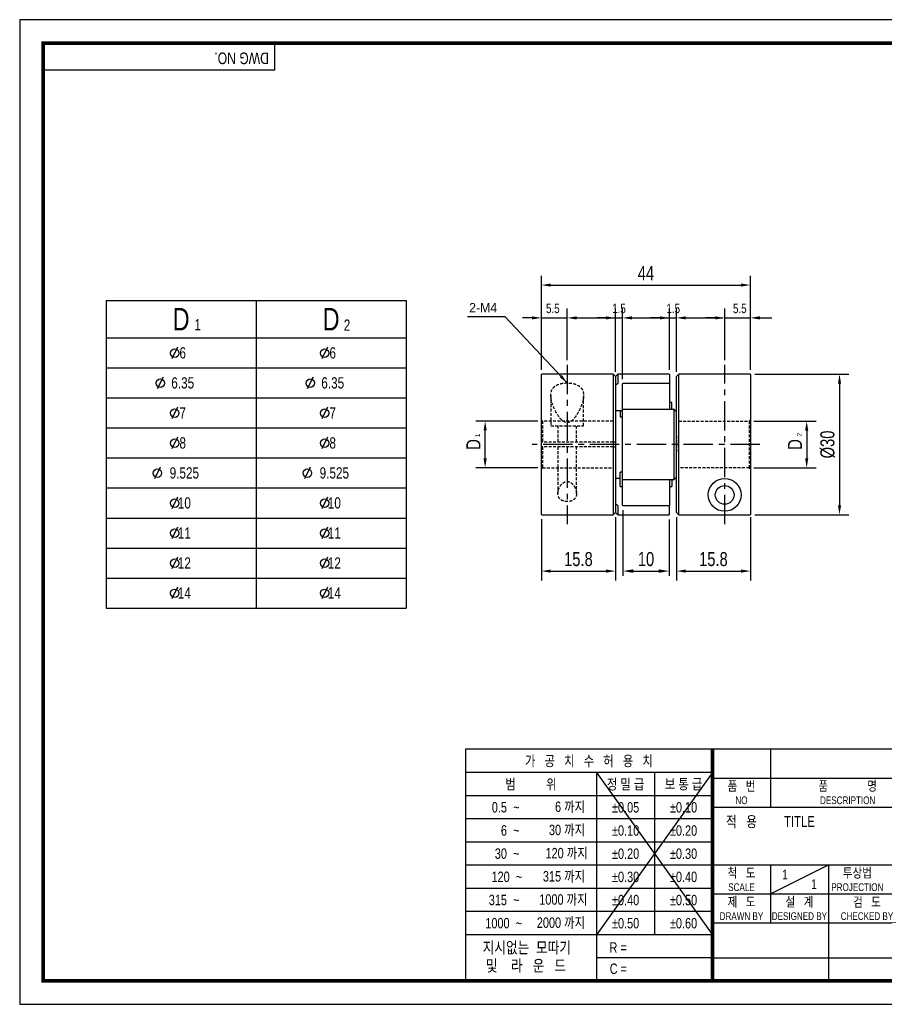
# Model space of a CAD drawing. Header units: millimetres. Extents: x 0 to 297, y 0 to 210.
# Tile 1 of 2: x 0 to 184, y 0 to 210. Entities that reach past the tile are written whole.
import ezdxf
from ezdxf.enums import TextEntityAlignment as Align

# ---------------------------------------------------------------- set-up
doc = ezdxf.new("R2010")
doc.units = ezdxf.units.MM
doc.header["$LTSCALE"] = 5
for name, pattern in [('CENTER', [2, 1.25, -0.25, 0.25, -0.25]), ('CENTER2', [1.125, 0.75, -0.125, 0.125, -0.125]), ('DASHED', [0.75, 0.5, -0.25]), ('HIDDEN', [0.375, 0.25, -0.125]), ('HIDDEN2', [0.1875, 0.125, -0.0625]), ('PHANTOM2', [1.25, 0.625, -0.125, 0.125, -0.125, 0.125, -0.125])]:
    doc.linetypes.add(name, pattern=pattern)
doc.layers.get('0').update_dxf_attribs({"linetype": 'CONTINUOUS'})
doc.layers.get('Defpoints').update_dxf_attribs({"linetype": 'CONTINUOUS'})
for name, color, linetype in [('BM', 2, 'CONTINUOUS'), ('C', 1, 'CENTER2'), ('CT', 1, 'CENTER'), ('D', 7, 'CONTINUOUS'), ('DIM', 7, 'CONTINUOUS'), ('H', 3, 'HIDDEN'), ('HD', 4, 'DASHED'), ('P', 4, 'PHANTOM2')]:
    doc.layers.add(name, color=color, linetype=linetype)
doc.styles.get("Standard").update_dxf_attribs({"font": 'Gulim.ttf', "width": 0.8, "height": 3})
doc.dimstyles.new('LIM', dxfattribs={"dimtxt": 2, "dimasz": 2, "dimexe": 2, "dimexo": 1, "dimgap": 1, "dimtad": 1, "dimdec": 3, "dimzin": 9, "dimdsep": 46, "dimtxsty": 'Standard', "dimcen": 3, "dimclrd": 1, "dimclre": 1, "dimadec": 0, "dimazin": 0, "dimtfac": 1, "dimtdec": 3, "dimtmove": 0, "dimatfit": 3, "dimfxl": 0, "dimtolj": 1, "dimtzin": 0, "dimarcsym": 0})
doc.dimstyles.get("Standard").update_dxf_attribs({"dimtxt": 0.18, "dimasz": 0.18, "dimexe": 0.18, "dimexo": 0.0625, "dimgap": 0.09, "dimtad": 0, "dimtih": 1, "dimtoh": 1, "dimdec": 4, "dimzin": 0, "dimdsep": 46, "dimtxsty": 'Standard', "dimcen": 0.09, "dimadec": 0, "dimazin": 0, "dimtfac": 1, "dimtdec": 4, "dimtofl": 0, "dimtmove": 0, "dimatfit": 3, "dimfxl": 0, "dimtolj": 1, "dimtzin": 0, "dimarcsym": 0})

# ---------------------------------------------------------------- blocks, each defined once
blk = doc.blocks.new('*D21')
at = {"layer": 'Defpoints', "color": 0}
for p in [(155.65, 124.37), (155.65, 114.42), (167.9, 114.42)]:
    blk.add_point(p, dxfattribs=at)
at = {"layer": 'DIM', "color": 1, "lineweight": -2}
for p, q in [((156.65, 124.37), (169.9, 124.37)), ((167.9, 122.37), (167.9, 116.42)), ((156.65, 114.42), (169.9, 114.42))]:
    blk.add_line(p, q, dxfattribs=at)
at = {"layer": 'DIM', "color": 1}
for points in [[(167.57, 122.37), (168.24, 122.37), (167.9, 124.37)], [(167.57, 116.42), (168.24, 116.42), (167.9, 114.42)]]:
    blk.add_solid(points, dxfattribs=at)
at = {"layer": 'DIM', "color": 0, "insert": (165.4, 119.4), "char_height": 3, "attachment_point": 5, "rotation": 90}
blk.add_mtext('\\A1;D', dxfattribs=at)
blk = doc.blocks.new('*D22')
at = {"layer": 'Defpoints', "color": 0}
for p in [(155.85, 134.4), (155.85, 104.41), (174.9, 104.41)]:
    blk.add_point(p, dxfattribs=at)
at = {"layer": 'DIM', "color": 1, "lineweight": -2}
for p, q in [((156.85, 134.4), (176.9, 134.4)), ((174.9, 132.4), (174.9, 106.41)), ((156.85, 104.41), (176.9, 104.41))]:
    blk.add_line(p, q, dxfattribs=at)
at = {"layer": 'DIM', "color": 1}
for points in [[(174.57, 132.4), (175.24, 132.4), (174.9, 134.4)], [(174.57, 106.41), (175.24, 106.41), (174.9, 104.41)]]:
    blk.add_solid(points, dxfattribs=at)
at = {"layer": 'DIM', "color": 0, "insert": (172.37, 119.4), "char_height": 3, "attachment_point": 5, "rotation": 90}
blk.add_mtext('\\A1;%%C30', dxfattribs=at)
blk = doc.blocks.new('*D23')
at = {"layer": 'Defpoints', "color": 0}
for p in [(99.3, 124.4), (111.55, 124.4), (111.55, 114.42)]:
    blk.add_point(p, dxfattribs=at)
at = {"layer": 'DIM', "color": 1, "lineweight": -2}
for p, q in [((110.55, 124.4), (97.3, 124.4)), ((99.3, 116.42), (99.3, 122.4)), ((110.55, 114.42), (97.3, 114.42))]:
    blk.add_line(p, q, dxfattribs=at)
at = {"layer": 'DIM', "color": 1}
for points in [[(98.97, 122.4), (99.64, 122.4), (99.3, 124.4)], [(98.97, 116.42), (99.64, 116.42), (99.3, 114.42)]]:
    blk.add_solid(points, dxfattribs=at)
at = {"layer": 'DIM', "color": 0, "insert": (96.8, 119.41), "char_height": 3, "attachment_point": 5, "rotation": 90}
blk.add_mtext('\\A1;D', dxfattribs=at)
blk = doc.blocks.new('*D24')
at = {"layer": 'Defpoints', "color": 0}
for p in [(111.3, 104.45), (127.1, 104.9), (127.1, 92.4)]:
    blk.add_point(p, dxfattribs=at)
at = {"layer": 'DIM', "color": 1, "lineweight": -2}
for p, q in [((111.3, 103.45), (111.3, 90.4)), ((127.1, 103.9), (127.1, 90.4)), ((113.3, 92.4), (125.1, 92.4))]:
    blk.add_line(p, q, dxfattribs=at)
at = {"layer": 'DIM', "color": 1}
for points in [[(113.3, 92.73), (113.3, 92.07), (111.3, 92.4)], [(125.1, 92.73), (125.1, 92.07), (127.1, 92.4)]]:
    blk.add_solid(points, dxfattribs=at)
at = {"layer": 'DIM', "color": 0, "insert": (119.2, 94.94), "char_height": 3, "attachment_point": 5}
blk.add_mtext('\\A1;15.8', dxfattribs=at)
blk = doc.blocks.new('*D25')
at = {"layer": 'Defpoints', "color": 0}
for p in [(140.1, 104.91), (155.9, 104.91), (155.9, 92.4)]:
    blk.add_point(p, dxfattribs=at)
at = {"layer": 'DIM', "color": 1, "lineweight": -2}
for p, q in [((140.1, 103.91), (140.1, 90.4)), ((155.9, 103.91), (155.9, 90.4)), ((142.1, 92.4), (153.9, 92.4))]:
    blk.add_line(p, q, dxfattribs=at)
at = {"layer": 'DIM', "color": 1}
for points in [[(142.1, 92.73), (142.1, 92.07), (140.1, 92.4)], [(153.9, 92.73), (153.9, 92.07), (155.9, 92.4)]]:
    blk.add_solid(points, dxfattribs=at)
at = {"layer": 'DIM', "color": 0, "insert": (148, 94.94), "char_height": 3, "attachment_point": 5}
blk.add_mtext('\\A1;15.8', dxfattribs=at)
blk = doc.blocks.new('*D26')
at = {"layer": 'Defpoints', "color": 0}
for p in [(155.9, 153.4), (111.3, 134.35), (155.9, 134.35)]:
    blk.add_point(p, dxfattribs=at)
at = {"layer": 'DIM', "color": 1, "lineweight": -2}
for p, q in [((111.3, 135.35), (111.3, 155.4)), ((113.3, 153.4), (153.9, 153.4)), ((155.9, 135.35), (155.9, 155.4))]:
    blk.add_line(p, q, dxfattribs=at)
at = {"layer": 'DIM', "color": 1}
for points in [[(113.3, 153.73), (113.3, 153.07), (111.3, 153.4)], [(153.9, 153.73), (153.9, 153.07), (155.9, 153.4)]]:
    blk.add_solid(points, dxfattribs=at)
at = {"layer": 'DIM', "color": 0, "insert": (133.6, 155.94), "char_height": 3, "attachment_point": 5}
blk.add_mtext('\\A1;44', dxfattribs=at)
blk = doc.blocks.new('new block')
blk.add_line((19.04, 5.53), (17.5, 2.41))
blk.add_circle((18.3, 3.95), 1.12)
blk = doc.blocks.new('*D27')
at = {"layer": 'D', "color": 1, "lineweight": -2}
for p, q in [((128.65, 105.42), (128.65, 91.4)), ((138.59, 103.41), (138.59, 91.4)), ((130.95, 92.4), (136.29, 92.4))]:
    blk.add_line(p, q, dxfattribs=at)
at = {"layer": 'D', "color": 1}
for points in [[(130.95, 92.78), (130.95, 92.02), (128.65, 92.4)], [(136.29, 92.78), (136.29, 92.02), (138.59, 92.4)]]:
    blk.add_solid(points, dxfattribs=at)
at = {"layer": 'Defpoints', "color": 0}
for p in [(128.65, 106.42), (138.59, 104.41), (138.59, 92.4)]:
    blk.add_point(p, dxfattribs=at)
at = {"layer": 'D', "insert": (133.62, 94.94), "char_height": 3, "attachment_point": 5}
blk.add_mtext('\\A1;10', dxfattribs=at)

msp = doc.modelspace()

# ---------------------------------------------------------------- linework, layer by layer
for p, q in [((54.43705, 199.23234), (54.43705, 205)), ((54.43705, 199.23234), (5, 199.23234)), ((18.43156, 150.12011), (18.43156, 84.52011)), ((18.43156, 150.12011), (82.43156, 150.12011)), ((82.43156, 150.12011), (82.43156, 84.52011)), ((18.43156, 84.52011), (82.43156, 84.52011)), ((95.07575, 54.43705), (95.07575, 5)), ((147.8086, 54.43705), (95.07575, 54.43705)), ((292, 54.43705), (147.8086, 54.43705)), ((147.8086, 54.43705), (147.8086, 5)), ((160.16787, 54.43705), (160.16787, 42.07779)), ((147.8086, 49.42948), (95.07575, 49.42948)), ((147.8086, 49.42948), (123.09008, 14.82355)), ((123.09008, 49.42948), (147.8086, 14.82355)), ((123.09008, 49.42948), (123.09008, 5)), ((135.44934, 49.42948), (135.44934, 14.82355)), ((147.8086, 48.25742), (292, 48.25742)), ((147.8086, 44.48577), (95.07575, 44.48577)), ((147.8086, 42.07779), (292, 42.07779)), ((147.8086, 39.54207), (95.07575, 39.54207)), ((147.8086, 34.59837), (95.07575, 34.59837)), ((147.8086, 29.65466), (95.07575, 29.65466)), ((147.8086, 29.71852), (292, 29.71852)), ((160.16787, 23.53889), (172.52713, 29.71852)), ((160.16787, 29.71852), (160.16787, 17.35926)), ((172.52713, 29.71852), (172.52713, 5)), ((147.8086, 24.71096), (95.07575, 24.71096)), ((147.8086, 23.53889), (221.96418, 23.53889)), ((147.8086, 19.76725), (95.07575, 19.76725)), ((147.8086, 17.35926), (292, 17.35926)), ((147.8086, 14.82355), (95.07575, 14.82355)), ((147.8086, 9.87984), (123.09008, 9.87984)), ((147.8086, 9.87984), (221.96418, 9.87984))]:
    msp.add_line(p, q)
at = {"color": 4}
for p, q in [((50.43156, 150.12011), (50.43156, 84.52011)), ((18.43156, 142.12011), (82.43156, 142.12011))]:
    msp.add_line(p, q, dxfattribs=at)
at = {"color": 1}
for p, q in [((18.43156, 135.72011), (82.43156, 135.72011)), ((18.43156, 129.32011), (82.43156, 129.32011)), ((18.43156, 122.92011), (82.43156, 122.92011)), ((18.43156, 116.52011), (82.43156, 116.52011)), ((18.43156, 110.12011), (82.43156, 110.12011)), ((18.43156, 103.72011), (82.43156, 103.72011)), ((18.43156, 97.32011), (82.43156, 97.32011)), ((18.43156, 90.92011), (82.43156, 90.92011))]:
    msp.add_line(p, q, dxfattribs=at)
msp.add_lwpolyline([(297, 210), (0, 210), (0, 0), (297, 0)], close=True)
msp.add_lwpolyline([(292, 205, 0.8, 0.8, 0), (5, 205, 0.8, 0.8, 0), (5, 5, 0.8, 0.8, 0), (292, 5, 0.8, 0.8, 0)], format="xyseb", close=True)
at = {"const_width": 0.82395}
msp.add_lwpolyline([(147.8086, 5), (147.8086, 54.43705)], dxfattribs=at)
at = {"layer": 'BM', "linetype": 'Continuous'}
for p, q in [((111.30479, 104.44917), (111.30479, 134.34917)), ((126.60479, 134.39917), (111.35479, 134.39917)), ((127.10479, 133.89917), (126.60479, 134.39917)), ((126.60479, 134.39917), (126.60479, 104.39917)), ((127.60479, 134.39917), (127.10479, 133.89917)), ((127.10479, 133.89917), (127.10479, 132.093)), ((127.52985, 132.34611), (127.10479, 132.093)), ((138.55479, 134.39917), (127.60479, 134.39917)), ((127.60479, 134.39917), (127.60479, 132.43271)), ((128.60479, 126.89917), (128.60479, 132.33179)), ((138.55479, 132.38179), (128.65479, 132.38179)), ((138.60479, 134.34917), (138.60479, 132.38927)), ((138.60479, 132.38927), (138.60479, 132.33179)), ((138.60479, 132.33179), (138.60479, 126.89917)), ((140.60479, 134.39917), (140.10479, 133.89917)), ((140.10479, 126.40751), (140.10479, 133.89917)), ((155.85479, 134.39917), (140.60479, 134.39917)), ((140.60479, 104.40751), (140.60479, 134.39917)), ((155.90479, 134.34917), (155.90479, 104.45754)), ((127.10479, 132.093), (127.10479, 106.70535)), ((139.10479, 128.33078), (138.60479, 128.33078)), ((139.10479, 126.84917), (139.10479, 128.33078)), ((127.10479, 126.66901), (128.60479, 126.66901)), ((128.10479, 126.66901), (128.10479, 125.33078)), ((128.60479, 126.79917), (128.60479, 126.89917)), ((128.60479, 111.99917), (128.60479, 126.79917)), ((139.63044, 126.84917), (128.65479, 126.84917)), ((138.60479, 126.89917), (138.60479, 126.84917)), ((139.60479, 111.97443), (139.60479, 126.82392)), ((139.67973, 126.82442), (140.10479, 126.40751)), ((140.10479, 112.39084), (140.10479, 126.40751)), ((128.10479, 125.33078), (128.60479, 125.33078)), ((128.60479, 113.46757), (128.10479, 113.46757)), ((128.10479, 110.46757), (128.10479, 113.46757)), ((128.10479, 112.12934), (127.10479, 112.12934)), ((128.60479, 111.89917), (128.60479, 111.99917)), ((128.60479, 106.46656), (128.60479, 111.89917)), ((128.65479, 111.94917), (139.63048, 111.94917)), ((138.60479, 111.94917), (138.60479, 111.89917)), ((138.60479, 111.89917), (138.60479, 106.46656)), ((139.10479, 111.94917), (139.10479, 110.46757)), ((140.10479, 112.39084), (139.67973, 111.97393)), ((140.10479, 104.9078), (140.10479, 112.39084)), ((128.10479, 110.46757), (128.60479, 110.46757)), ((138.60479, 110.46757), (139.10479, 110.46757)), ((127.10479, 106.70535), (127.10479, 104.89917)), ((127.52985, 106.45224), (127.10479, 106.70535)), ((127.60479, 106.36564), (127.60479, 104.39917)), ((128.65479, 106.41656), (138.55479, 106.41656)), ((138.60479, 106.46656), (138.60479, 106.40908)), ((138.60479, 104.44917), (138.60479, 106.40908)), ((111.35479, 104.39917), (126.60479, 104.39917)), ((126.60479, 104.39917), (127.10479, 104.89917)), ((127.10479, 104.89917), (127.60479, 104.39917)), ((127.60479, 104.39917), (138.55479, 104.39917)), ((140.60479, 104.40751), (140.10479, 104.9078)), ((140.60479, 104.40751), (155.85479, 104.40751))]:
    msp.add_line(p, q, dxfattribs=at)
at = {"layer": 'BM', "linetype": 'HIDDEN2'}
for p, q in [((127.10479, 132.093), (127.52985, 132.34611)), ((139.63048, 126.84917), (139.63044, 126.84917)), ((140.10479, 121.23692), (140.10479, 117.56143))]:
    msp.add_line(p, q, dxfattribs=at)
at = {"layer": 'BM', "linetype": 'Continuous'}
for radius in [3.5, 2]:
    msp.add_circle((150.40479, 108.64501), radius, dxfattribs=at)
for centre, radius, start, end in [((111.35479, 134.34917), 0.05, 90, 180), ((127.44568, 132.49467), 0.17075, 299.5354669, 338.7239934), ((128.65479, 132.33179), 0.05, 90, 180), ((138.55479, 134.34917), 0.05, 0, 90), ((138.55479, 132.33179), 0.05, 0, 90), ((155.85479, 134.34917), 0.05, 0, 90), ((128.65479, 126.79917), 0.05, 90, 180), ((128.65479, 111.99917), 0.05, 180, 270), ((128.65479, 106.46656), 0.05, 180, 270), ((138.55479, 106.46656), 0.05, 270, 0), ((111.35479, 104.44917), 0.05, 180, 270), ((138.55479, 104.44917), 0.05, 270, 0), ((155.85478, 104.45752), 0.05001, 270.0164743, 0.0154809)]:
    msp.add_arc(centre, radius, start, end, dxfattribs=at)
for points, knots in [([(139.67973, 126.82442), (139.67421, 126.82991), (139.66831, 126.83458), (139.66239, 126.8383), (139.65524, 126.84281), (139.64787, 126.84607), (139.64083, 126.84779), (139.63465, 126.84929), (139.62855, 126.84965), (139.62309, 126.84847), (139.61924, 126.84764), (139.61563, 126.84602), (139.61265, 126.84343), (139.61034, 126.84144), (139.60837, 126.83881), (139.607, 126.83561), (139.60583, 126.83289), (139.60508, 126.82969), (139.60486, 126.82622), (139.60482, 126.82547), (139.60479, 126.8247), (139.60479, 126.82392)], [0, 0, 0, 0, 0.192553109, 0.192553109, 0.192553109, 0.425964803, 0.425964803, 0.425964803, 0.630586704, 0.630586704, 0.630586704, 0.774490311, 0.774490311, 0.774490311, 0.885653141, 0.885653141, 0.885653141, 0.979889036, 0.979889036, 0.979889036, 1, 1, 1, 1]), ([(139.60479, 111.97443), (139.60479, 111.97057), (139.60541, 111.96696), (139.60653, 111.96391), (139.60765, 111.96088), (139.60928, 111.95831), (139.61123, 111.95627), (139.61397, 111.9534), (139.61739, 111.95148), (139.62109, 111.95039), (139.62622, 111.94887), (139.63202, 111.94885), (139.63794, 111.94994), (139.6454, 111.95133), (139.6533, 111.95453), (139.66098, 111.95917), (139.66737, 111.96304), (139.67378, 111.968), (139.67973, 111.97393)], [0, 0, 0, 0, 0.101411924, 0.101411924, 0.101411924, 0.201993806, 0.201993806, 0.201993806, 0.34420693, 0.34420693, 0.34420693, 0.541982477, 0.541982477, 0.541982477, 0.792141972, 0.792141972, 0.792141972, 1, 1, 1, 1]), ([(127.60479, 106.36564), (127.60479, 106.36784), (127.60417, 106.3706), (127.60305, 106.37364), (127.60194, 106.37665), (127.6003, 106.38), (127.59836, 106.38341), (127.59562, 106.38821), (127.59219, 106.39325), (127.58849, 106.39814), (127.58337, 106.40492), (127.57756, 106.41162), (127.57165, 106.41782), (127.56418, 106.42563), (127.55628, 106.4329), (127.54861, 106.43908), (127.54221, 106.44424), (127.53581, 106.44877), (127.52985, 106.45224)], [0, 0, 0, 0, 0.101411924, 0.101411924, 0.101411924, 0.201993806, 0.201993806, 0.201993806, 0.34420693, 0.34420693, 0.34420693, 0.541982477, 0.541982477, 0.541982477, 0.792141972, 0.792141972, 0.792141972, 1, 1, 1, 1])]:
    msp.add_open_spline(points, degree=3, knots=knots, dxfattribs=at)
at = {"layer": 'BM', "linetype": 'HIDDEN2'}
msp.add_open_spline([(118.80479, 108.94222), (118.80479, 109.41304), (118.658, 109.90723), (118.24494, 110.61155), (118.07225, 110.84273), (117.63347, 111.24525), (117.35659, 111.42208), (116.71856, 111.54241), (116.37686, 111.4616), (115.83546, 111.14674), (115.62328, 110.93228), (115.10332, 110.25876), (114.90168, 109.76035), (114.75981, 108.80557), (114.82703, 108.33843), (115.38184, 107.57874), (115.91997, 107.28529), (116.88685, 107.201), (117.22243, 107.23096), (117.81854, 107.39896), (118.06949, 107.53282), (118.6493, 108.02806), (118.80479, 108.4714), (118.80479, 108.94222)], degree=3, knots=[0, 0, 0, 0, 0.125, 0.125, 0.1875, 0.1875, 0.25, 0.25, 0.3125, 0.3125, 0.375, 0.375, 0.5, 0.5, 0.625, 0.625, 0.75, 0.75, 0.8125, 0.8125, 0.875, 0.875, 1, 1, 1, 1], dxfattribs=at)
at = {"layer": 'C'}
msp.add_line((147.8086, 49.42948), (147.8086, 49.39613), dxfattribs=at)
at = {"layer": 'CT'}
for p, q in [((116.80479, 136.39917), (116.80479, 102.39917)), ((150.40479, 102.40751), (150.40479, 136.39917)), ((157.90479, 119.40336), (109.30479, 119.39917))]:
    msp.add_line(p, q, dxfattribs=at)
at = {"layer": 'DIM', "color": 1}
for p, q in [((111.30479, 135.34917), (111.30479, 148.39917)), ((116.80479, 137.39917), (116.80479, 148.39917)), ((127.10479, 134.89917), (127.10479, 148.39917)), ((128.60479, 133.33179), (128.60479, 148.39917)), ((138.60479, 135.34917), (138.60479, 148.39917)), ((140.10479, 134.89917), (140.10479, 148.39917)), ((150.40479, 137.39917), (150.40479, 148.39917)), ((155.90479, 135.34917), (155.90479, 148.39917)), ((109.30479, 146.39917), (107.30479, 146.39917)), ((111.30479, 146.39917), (116.80479, 146.39917)), ((118.80479, 146.39917), (126.99527, 146.39917)), ((125.10479, 146.39917), (123.10479, 146.39917)), ((127.10479, 146.39917), (128.60479, 146.39917)), ((130.60479, 146.39917), (138.50955, 146.39917)), ((136.60479, 146.39917), (134.60479, 146.39917)), ((138.60479, 146.39917), (140.10479, 146.39917)), ((142.10479, 146.39917), (150.00955, 146.39917)), ((148.40479, 146.39917), (146.40479, 146.39917)), ((150.40479, 146.39917), (155.90479, 146.39917)), ((157.90479, 146.39917), (160.4581, 146.39917))]:
    msp.add_line(p, q, dxfattribs=at)
for points in [[(109.30479, 146.73251), (109.30479, 146.06584), (111.30479, 146.39917)], [(118.80479, 146.73251), (118.80479, 146.06584), (116.80479, 146.39917)], [(125.10479, 146.73251), (125.10479, 146.06584), (127.10479, 146.39917)], [(130.60479, 146.73251), (130.60479, 146.06584), (128.60479, 146.39917)], [(136.60479, 146.73251), (136.60479, 146.06584), (138.60479, 146.39917)], [(142.10479, 146.73251), (142.10479, 146.06584), (140.10479, 146.39917)], [(148.40479, 146.73251), (148.40479, 146.06584), (150.40479, 146.39917)], [(157.90479, 146.73251), (157.90479, 146.06584), (155.90479, 146.39917)]]:
    msp.add_solid(points, dxfattribs=at)
at = {"layer": 'H'}
msp.add_line((147.8086, 49.31275), (147.8086, 49.27106), dxfattribs=at)
at = {"layer": 'HD', "linetype": 'HIDDEN2'}
for p, q in [((113.30479, 129.8551), (113.30479, 123.39917)), ((120.30479, 123.39917), (120.30479, 129.85613)), ((111.55479, 124.39917), (111.30479, 124.64917)), ((126.60479, 124.39917), (111.55479, 124.39917)), ((111.55479, 124.39917), (111.55479, 119.89917)), ((140.60479, 124.37411), (155.65479, 124.37411)), ((155.90479, 124.62531), (155.65479, 124.37411)), ((155.65479, 124.37411), (155.65479, 114.42424)), ((113.30479, 123.39917), (120.30479, 123.39917)), ((114.80479, 123.39917), (114.80479, 119.89917)), ((118.80479, 119.89917), (118.80479, 123.39917)), ((126.60479, 119.89917), (111.30479, 119.89917)), ((127.10479, 119.89917), (126.60479, 119.89917)), ((126.60479, 118.89917), (111.30479, 118.89917)), ((111.55479, 118.89917), (111.55479, 114.39917)), ((114.80479, 118.89917), (114.80479, 108.94411)), ((118.80479, 108.94222), (118.80479, 118.89917)), ((126.60479, 118.89917), (127.10479, 118.89917)), ((111.30479, 114.14917), (111.55479, 114.39917)), ((111.55479, 114.39917), (126.60479, 114.39917)), ((155.65479, 114.42424), (140.60479, 114.42424)), ((155.65479, 114.42424), (155.90479, 114.17304))]:
    msp.add_line(p, q, dxfattribs=at)
msp.add_open_spline([(120.30479, 129.85613), (120.30479, 130.289), (120.2318, 130.68799), (119.87023, 131.41515), (119.58112, 131.72889), (118.77921, 132.2113), (118.25883, 132.38167), (117.10944, 132.54986), (116.47609, 132.54875), (115.32858, 132.37592), (114.80765, 132.20287), (114.00448, 131.70891), (113.72198, 131.39105), (113.19683, 130.3013), (113.25871, 129.40064), (113.7673, 127.54781), (114.20979, 126.56024), (115.13804, 125.17069), (115.49306, 124.69657), (116.22834, 124.18977), (116.51893, 124.06572), (117.12572, 124.075), (117.41124, 124.20564), (118.13746, 124.72144), (118.48812, 125.19231), (119.105, 126.12229), (119.36523, 126.60545), (120.02169, 128.0429), (120.30479, 128.9904), (120.30479, 129.85613)], degree=3, knots=[0, 0, 0, 0, 0.0625, 0.0625, 0.125, 0.125, 0.1875, 0.1875, 0.25, 0.25, 0.3125, 0.3125, 0.375, 0.375, 0.5, 0.5, 0.625, 0.625, 0.6875, 0.6875, 0.71875, 0.71875, 0.75, 0.75, 0.8125, 0.8125, 0.875, 0.875, 1, 1, 1, 1], dxfattribs=at)
at = {"layer": 'P'}
msp.add_line((147.8086, 49.22104), (147.8086, 49.16267), dxfattribs=at)

# ---------------------------------------------------------------- block references
at = {"xscale": 0.8000000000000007, "yscale": 0.7999999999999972, "zscale": 0.8}
for p in [(18.43156, 135.72011), (50.43156, 135.72011), (15.36167, 129.32011), (47.36167, 129.32011), (18.43156, 122.92011), (50.43156, 122.92011), (18.43156, 116.52011), (50.43156, 116.52011), (14.74645, 110.12011), (46.74645, 110.12011), (18.43156, 103.72011), (50.43156, 103.72011), (18.43156, 97.32011), (50.43156, 97.32011), (18.43156, 90.92011), (50.43156, 90.92011), (18.43156, 84.52011), (50.43156, 84.52011)]:
    msp.add_blockref('new block', p, dxfattribs=at)

# ---------------------------------------------------------------- texts
at = {"color": 0}
for s, insert, char_height, width, attachment_point in [('D', (34.43156, 146.12011), 4.8, 32, 5), ('D', (66.43156, 146.12011), 4.8, 32, 5), ('1', (37.28392, 146.14855), 2.4, 7.2, 1), ('2', (69.13579, 146.0566), 2.4, 3.84, 1), (' 6', (34.43156, 138.92011), 2.4, 32, 5), (' 6', (66.43156, 138.92011), 2.4, 32, 5), (' 6.35', (34.43156, 132.52011), 2.4, 32, 5), (' 6.35', (66.43156, 132.52011), 2.4, 32, 5), (' 7', (34.43156, 126.12011), 2.4, 32, 5), (' 7', (66.43156, 126.12011), 2.4, 32, 5), (' 8', (34.43156, 119.72011), 2.4, 32, 5), (' 8', (66.43156, 119.72011), 2.4, 32, 5), ('  9.525', (34.43156, 113.32011), 2.4, 32, 5), ('  9.525', (66.43156, 113.32011), 2.4, 32, 5), ('  10', (34.43156, 106.92011), 2.4, 32, 5), ('  10', (66.43156, 106.92011), 2.4, 32, 5), ('  11', (34.43156, 100.52011), 2.4, 32, 5), ('  11', (66.43156, 100.52011), 2.4, 32, 5), ('  12', (34.43156, 94.12011), 2.4, 32, 5), ('  12', (66.43156, 94.12011), 2.4, 32, 5), ('  14', (34.43156, 87.72011), 2.4, 32, 5), ('  14', (66.43156, 87.72011), 2.4, 32, 5)]:
    msp.add_mtext(s, dxfattribs=dict(at, insert=insert, char_height=char_height, width=width, attachment_point=attachment_point))
at = {"layer": 'D', "width": 0.8}
msp.add_text('DWG NO.', height=2.471852, rotation=180, dxfattribs=at).set_placement((53.16809, 203.00065))
for s, height, p in [('가   공   치   수   허   용   치', 2.2246672, (121.44218, 51.93326)), ('범          위', 2.2246672, (109.08292, 46.95763)), ('정 밀 급', 2.224667, (129.26971, 46.95763)), ('보 통 급', 2.224667, (141.62897, 46.95763)), ('품   번', 2.059877, (153.98824, 46.60952)), ('품              명', 2.0598771, (176.64688, 46.60952)), ('NO', 1.647902, (153.98824, 43.5197)), ('DESCRIPTION', 1.6479017, (176.64688, 43.5197)), ('%%p0.05', 2.224667, (129.26971, 42.01392)), ('%%p0.10', 2.224667, (141.62897, 42.01392)), ('적   용', 2.307062, (153.98824, 38.98797)), ('TITLE', 2.307062, (166.3475, 38.98797)), ('%%p0.10', 2.224667, (129.26971, 37.07022)), ('%%p0.20', 2.224667, (141.62897, 37.07022)), ('%%p0.20', 2.224667, (129.26971, 32.12651)), ('%%p0.30', 2.224667, (141.62897, 32.12651)), ('척   도', 2.059877, (153.98824, 28.07062)), ('투상법', 2.059877, (178.70676, 28.07062)), ('%%p0.30', 2.224667, (129.26971, 27.18281)), ('%%p0.40', 2.224667, (141.62897, 27.18281)), ('1', 2.05988, (163.25768, 27.65865)), ('SCALE', 1.647902, (153.98824, 24.98081)), ('1', 2.05988, (169.43731, 25.59877)), ('PROJECTION', 1.647902, (178.70676, 24.98081)), ('%%p0.40', 2.224667, (129.26971, 22.2391)), ('%%p0.50', 2.224667, (141.62897, 22.2391)), ('제   도', 2.059877, (153.98824, 21.89099)), ('설   계', 2.059877, (166.3475, 21.89099)), ('검   도', 2.059877, (180.76664, 21.89099)), ('%%p0.50', 2.224667, (129.26971, 17.2954)), ('%%p0.60', 2.224667, (141.62897, 17.2954))]:
    msp.add_text(s, height=height, dxfattribs=at).set_placement(p, align=Align.MIDDLE)
for s, height, p in [('DRAWN BY', 1.647902, (153.98824, 17.97719)), ('DESIGNED BY', 1.6479017, (166.3475, 17.97719)), ('CHECKED BY', 1.647902, (180.76664, 17.97719))]:
    msp.add_text(s, height=height, dxfattribs=at).set_placement(p, align=Align.CENTER)
at = {"layer": 'D', "linetype": 'ByBlock', "width": 0.8}
for s, height, p in [('지시없는  모따기', 2.471852, (98.78304, 10.86753)), ('및    라   운   드', 2.4718525, (99.46232, 6.99683))]:
    msp.add_text(s, height=height, dxfattribs=at).set_placement(p)
at = {"layer": 'D', "width": 0.8}
for s, p in [('R = ', (125.83895, 10.9999)), ('C = ', (125.87797, 6.47764))]:
    msp.add_text(s, height=2.224667, dxfattribs=at).set_placement(p)
at = {"layer": 'D', "char_height": 2.224667, "attachment_point": 6}
for s, insert, width in [('0.5  ~', (106.61106, 42.01392), 8.2310624), ('6 까지', (120.61823, 42.01392), 9.8035318), ('6  ~', (106.61106, 37.07022), 8.2310216), ('30 까지', (120.61823, 37.07022), 9.8034906), ('120 까지', (121.17583, 32.12651), 12.6524242), ('30  ~', (106.61106, 32.12651), 8.2310216), ('120  ~', (107.1976, 27.18281), 8.9379913), ('315 까지', (120.61823, 27.18281), 12.0977814), ('315  ~', (106.61106, 22.2391), 9.885083), ('1000 까지', (121.14261, 22.2391), 13.3822846), ('2000 까지', (120.61823, 17.2954), 12.974319), ('1000  ~', (107.17041, 17.2954), 14.528725)]:
    msp.add_mtext(s, dxfattribs=dict(at, insert=insert, width=width))
at = {"layer": 'DIM'}
msp.add_text('2-M4', height=2, dxfattribs=at).set_placement((95.89134, 147.57519))
at = {"layer": 'DIM', "char_height": 2, "attachment_point": 5}
for s, insert in [('\\A1;5.5', (113.74064, 148.39917)), ('\\A1;1.5', (127.86274, 148.39917)), ('\\A1;1.5', (139.43133, 148.39917)), ('\\A1;5.5', (153.6344, 148.39917))]:
    msp.add_mtext(s, dxfattribs=dict(at, insert=insert))
at = {"layer": 'DIM', "char_height": 1, "attachment_point": 1, "rotation": 90}
for s, insert, width in [('2', (165.83299, 121.14263), 11.1), ('1', (97.17611, 120.95339), 9)]:
    msp.add_mtext(s, dxfattribs=dict(at, insert=insert, width=width))

# ---------------------------------------------------------------- dimensions: what is measured, and where the dimension line sits
at = {"layer": 'D'}
dim = msp.add_linear_dim(base=(138.59015, 92.39917), p1=(128.65479, 106.41656), p2=(138.59015, 104.41382), text='10', dimstyle='Standard', override={"dimtxt": 2, "dimasz": 2.3, "dimexe": 1, "dimexo": 1, "dimgap": 1, "dimtad": 1, "dimtih": 0, "dimtoh": 0, "dimzin": 8, "dimcen": 1, "dimclrd": 1, "dimclre": 1, "dimclrt": 256, "dimadec": 4, "dimazin": 2, "dimtfac": 0.5, "dimtix": 1, "dimtofl": 1, "dimtmove": 2, "dimtzin": 8}, dxfattribs=at)
dim.commit()
dim.dimension.update_dxf_attribs({"geometry": '*D27', "text_midpoint": (133.62247, 94.94112)})
at = {"layer": 'DIM'}
dim = msp.add_linear_dim(base=(155.90479, 153.39917), p1=(111.30479, 134.34917), p2=(155.90479, 134.34917), text='44', dimstyle='LIM', dxfattribs=at)
dim.commit()
dim.dimension.update_dxf_attribs({"geometry": '*D26', "text_midpoint": (133.60479, 155.93912)})
for base, p1, p2, text, picture, middle in [((174.90479, 104.40751), (155.85479, 134.39917), (155.85479, 104.40751), '%%C30', '*D22', (172.36684, 119.40334)), ((99.30479, 124.39917), (111.55479, 114.42424), (111.55479, 124.39917), 'D', '*D23', (96.80279, 119.41171)), ((167.90479, 114.42424), (155.65479, 124.37411), (155.65479, 114.42424), 'D', '*D21', (165.40279, 119.39917))]:
    dim = msp.add_linear_dim(base=base, p1=p1, p2=p2, angle=90, text=text, dimstyle='LIM', dxfattribs=at)
    dim.commit()
    dim.dimension.update_dxf_attribs({"geometry": picture, "text_midpoint": middle})
for base, p1, p2, picture, middle in [((127.10479, 92.39917), (111.30479, 104.44917), (127.10479, 104.89917), '*D24', (119.20479, 94.94112)), ((155.90479, 92.39917), (140.10479, 104.9078), (155.90479, 104.9078), '*D25', (148.00479, 94.94112))]:
    dim = msp.add_linear_dim(base=base, p1=p1, p2=p2, dimstyle='LIM', dxfattribs=at)
    dim.commit()
    dim.dimension.update_dxf_attribs({"geometry": picture, "text_midpoint": middle})

# ---------------------------------------------------------------- leaders
msp.add_leader([(116.80479, 132.528), (103.55194, 146.62005), (95.55062, 146.62005)], dimstyle='LIM', override={"dimgap": 1, "dimtad": 0}, dxfattribs=at)

doc.saveas('drawing.dxf')
